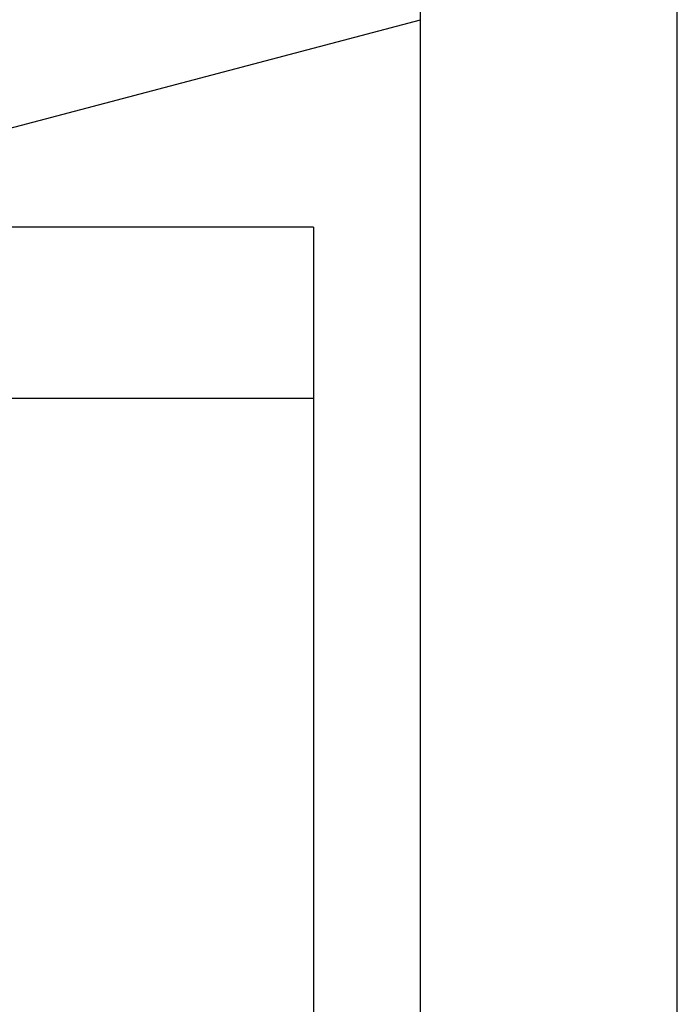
# Model space of a CAD drawing. Extents: x 11880 to 25577, y 6756 to 10446.
# Tile 34 of 87: x 20456 to 20763, y 7216 to 7676. Entities that reach past the tile are written whole.
import ezdxf

# ---------------------------------------------------------------- set-up
doc = ezdxf.new("R2010")
doc.units = 0
doc.header["$MEASUREMENT"] = 0
doc.layers.add('HAIRLINE', color=178, linetype='CONTINUOUS')

msp = doc.modelspace()

# ---------------------------------------------------------------- linework, layer by layer
at = {"layer": 'HAIRLINE'}
for p, q in [((20283.4, 7580.73, 1383.95), (20643.4, 7675.73, 1383.95)), ((20593.4, 7578.73, 1383.95), (20283.4, 7578.73, 1383.95)), ((20593.4, 7578.73, 1383.95), (20593.4, 7513.73, 1383.95)), ((20593.4, 7513.73, 1383.95), (20593.4, 7498.73, 1383.95)), ((20593.4, 7498.73, 1383.95), (20283.4, 7498.73, 1383.95)), ((20593.4, 7498.73, 1383.95), (20593.4, 7114.73, 1383.95))]:
    msp.add_line(p, q, dxfattribs=at)
for points in [[(15244.23, 6755.73), (20763.4, 6755.73), (20763.4, 10445.73)], [(15244.23, 6875.73), (20643.4, 6875.73), (20643.4, 10445.73)]]:
    msp.add_lwpolyline(points, dxfattribs=at)

doc.saveas('drawing.dxf')
